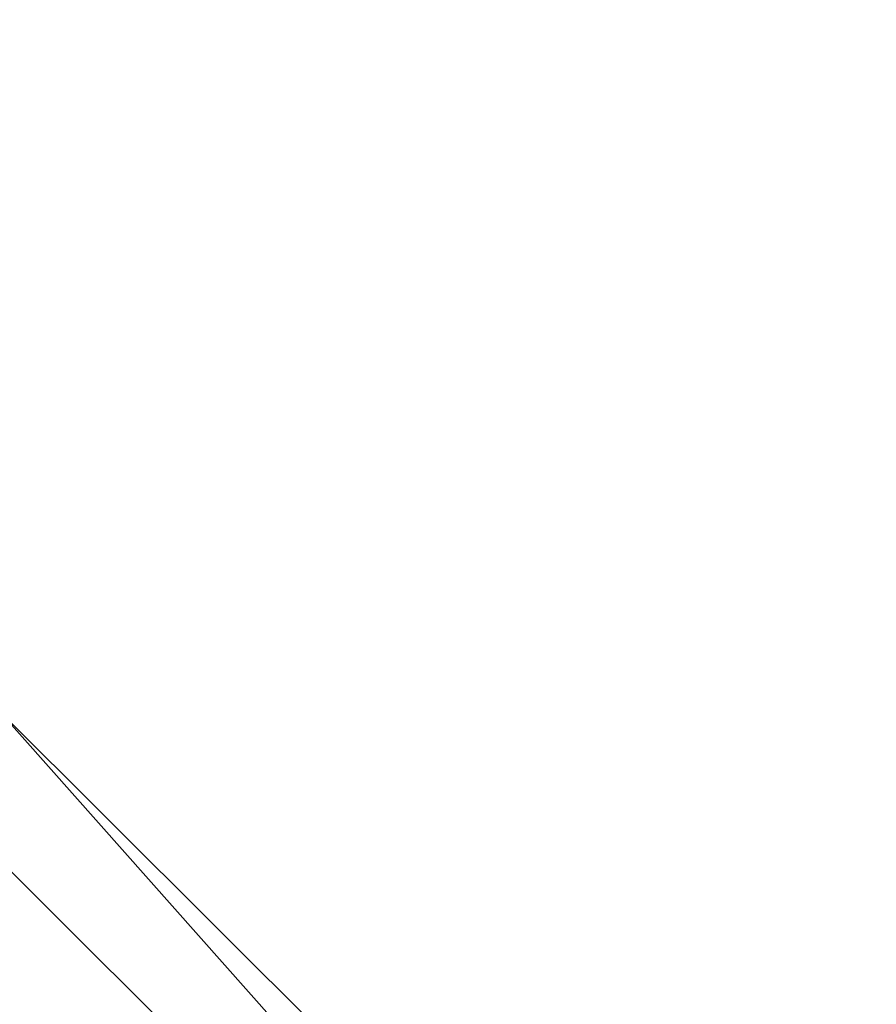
# Model space of a CAD drawing. Header units: millimetres. Extents: x 0 to 146, y 0 to 186.
# Tile 54 of 256: x 61.078 to 61.804, y 9.525 to 10.359. Entities that reach past the tile are written whole.
import ezdxf

# ---------------------------------------------------------------- set-up
doc = ezdxf.new("R2010")
doc.units = ezdxf.units.MM
doc.header["$LTSCALE"] = 25.4
doc.layers.get('0').update_dxf_attribs({"true_color": 0xff5454})

# ---------------------------------------------------------------- blocks, each defined once
blk = doc.blocks.new('PROFILE-IRIS-LED-12W-9000-9001-9002-9003.STL#2')
at = {"color": 18, "true_color": 0x000000}
mesh = blk.add_polyface(dxfattribs=at)
corners = [(35.60841369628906, 99.46762847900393, 137.1906280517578), (87.94342041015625, 14.69014072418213, 179.1425170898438), (33.15041351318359, 96.40621948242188, 134.5980682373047), (90.4014205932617, 17.75154304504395, 181.7350921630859)]
mesh.append_faces([[corners[k] for k in face] for face in [(0, 1, 2), (1, 0, 3)]], dxfattribs={"vtx0": -1, "color": 18})
mesh = blk.add_polyface(dxfattribs=at)
corners = [(88.7118911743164, 15.53955173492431, 179.7554779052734), (84.17330932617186, 27.25469970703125, 176.3776245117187), (82.33975219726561, 25.04270935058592, 174.5751953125), (90.54545593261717, 17.75154304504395, 181.5579223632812)]
mesh.append_faces([[corners[k] for k in face] for face in [(0, 1, 2), (1, 0, 3)]], dxfattribs={"vtx0": -1, "color": 18})
mesh = blk.add_polyface(dxfattribs=at)
corners = [(90.78138732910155, 22.05650901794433, 175.3702697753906), (90.04371643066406, 18.76832008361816, 174.4564666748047), (89.16256713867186, 20.08242988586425, 173.7401275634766), (91.66253662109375, 20.74239921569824, 176.0866088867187)]
mesh.append_faces([[corners[k] for k in face] for face in [(0, 1, 2), (1, 0, 3)]], dxfattribs={"vtx0": -1, "color": 18})
mesh = blk.add_polyface(dxfattribs=at)
corners = [(90.80313110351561, 20.74239921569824, 177.1437377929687), (89.83074951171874, 17.7028579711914, 176.0483856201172), (89.1434555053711, 18.72786331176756, 175.4896392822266), (91.49042510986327, 19.71739387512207, 177.7024841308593)]
mesh.append_faces([[corners[k] for k in face] for face in [(0, 1, 2), (1, 0, 3)]], dxfattribs={"vtx0": -1, "color": 18})

msp = doc.modelspace()

# ---------------------------------------------------------------- block references
at = {"color": 0, "extrusion": (0, -1, -3.33066907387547e-16)}
msp.add_blockref('PROFILE-IRIS-LED-12W-9000-9001-9002-9003.STL#2', (-28.77122688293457, -1.423986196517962, -185.8222503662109), dxfattribs=at)

doc.saveas('drawing.dxf')
